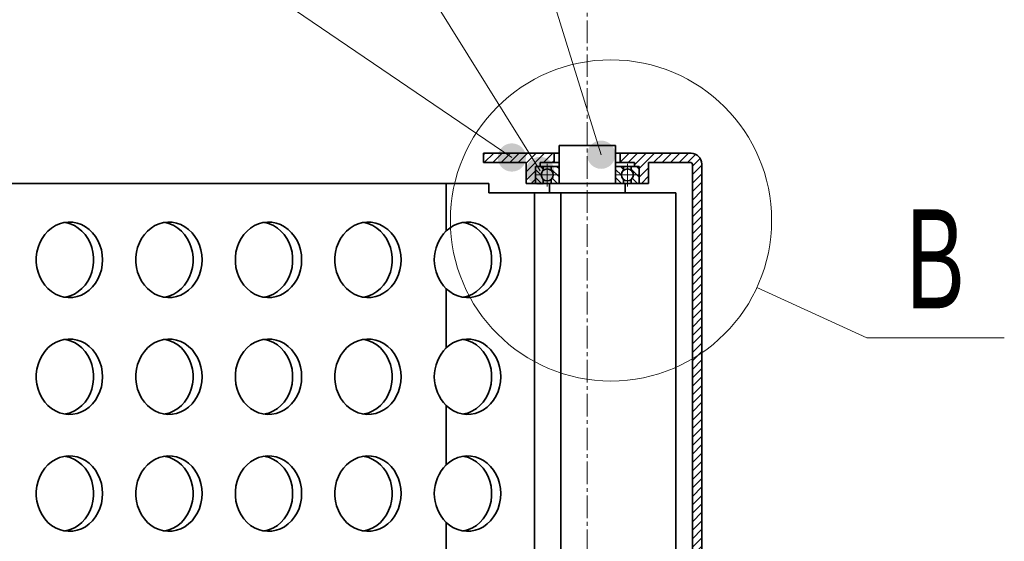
# Model space of a CAD drawing. Header units: millimetres. Extents: x -3920 to 13915, y -406 to 12209.
# Tile 85 of 88: x 9639 to 10162, y 10394 to 10671. Entities that reach past the tile are written whole.
import ezdxf
from ezdxf.enums import TextEntityAlignment as Align

# ---------------------------------------------------------------- set-up
doc = ezdxf.new("R2010")
doc.units = ezdxf.units.MM
doc.linetypes.add('点画线', pattern=[18, 12, -2, 2, -2])
for name, color, linetype, lineweight in [('中心线层', 1, '点画线', 18), ('几何体', 7, 'Continuous', 35), ('剖面线', 4, 'Continuous', 18), ('剖面线层', 4, 'Continuous', 18), ('尺寸线层', 3, 'Continuous', 18), ('粗实线层', 7, 'Continuous', 35), ('细实线层', 7, 'Continuous', 18)]:
    doc.layers.add(name, color=color, linetype=linetype, lineweight=lineweight)
doc.styles.add('标准', font='txt', dxfattribs={"width": 0.667})
pattern_1 = [(45, (0, 0), (-2.245064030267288, 2.245064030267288), [])]
pattern_2 = [(135, (0, 0), (-2.121320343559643, -2.121320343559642), [])]

# ---------------------------------------------------------------- blocks, each defined once
blk = doc.blocks.new('*X34')
at = {"layer": '细实线层', "lineweight": 18}
h = blk.add_hatch(color=0, dxfattribs=at)
edge = h.paths.add_edge_path(flags=0)
edge.add_arc((0, 0), 7.5, 0, 360)
at = {"layer": '细实线层', "color": 0}
blk.add_line((0, 0), (-1287.313233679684, 877.3538694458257), dxfattribs=at)
blk = doc.blocks.new('*X35')
at = {"layer": '细实线层', "lineweight": 18}
h = blk.add_hatch(color=0, dxfattribs=at)
edge = h.paths.add_edge_path(flags=0)
edge.add_arc((0, 0), 7.5, 0, 360)
at = {"layer": '细实线层', "color": 0}
blk.add_line((0, 0), (-550.68426822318, 884.5149869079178), dxfattribs=at)
blk = doc.blocks.new('*X36')
at = {"layer": '细实线层', "lineweight": 18}
h = blk.add_hatch(color=0, dxfattribs=at)
edge = h.paths.add_edge_path(flags=0)
edge.add_arc((0, -3.637978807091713e-12), 7.500000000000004, 0, 360)
at = {"layer": '细实线层', "color": 0}
blk.add_line((0, -3.637978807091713e-12), (-271.6503624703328, 875.8884371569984), dxfattribs=at)
blk = doc.blocks.new('*X71')
at = {"layer": '细实线层', "color": 0, "linetype": 'ByBlock', "lineweight": -2}
for p, q in [((5.159337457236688, -2.371210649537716), (9.04193058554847, -4.155634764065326)), ((9.04193058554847, -4.155634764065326), (13.9047738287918, -4.155634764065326))]:
    blk.add_line(p, q, dxfattribs=at)
blk.add_circle((0, 0), 5.6781513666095, dxfattribs=at)
at = {"layer": '尺寸线层', "color": 0, "linetype": 'ByBlock', "lineweight": -2, "style": '标准', "width": 0.667}
blk.add_text('B', height=3.5, dxfattribs=at).set_placement((11.47335220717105, 0.3943652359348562), align=Align.TOP_CENTER)

msp = doc.modelspace()

# ---------------------------------------------------------------- hatches: boundary and pattern name
at = {"layer": '剖面线'}
h = msp.add_hatch(dxfattribs=at)
h.set_pattern_fill('ANSI31', color=256, style=0, pattern_type=0)
h.set_pattern_definition(pattern_1)
h.paths.add_polyline_path([(9885.479149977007, 10600.28417199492), (9885.479149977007, 10595.28417199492), (9907.978140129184, 10595.28417199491), (9907.978140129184, 10584.28417199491), (9912.978140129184, 10584.28417199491), (9912.978140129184, 10593.28417199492), (9915.478140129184, 10593.28417199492), (9915.478140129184, 10595.28417199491), (9922.978140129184, 10595.28417199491), (9922.978140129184, 10600.28417199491)], flags=0)
h = msp.add_hatch(dxfattribs=at)
h.set_pattern_fill('ANSI31', color=256, style=0, pattern_type=0)
h.set_pattern_definition(pattern_1)
edge = h.paths.add_edge_path(flags=0)
edge.add_line((9967.978140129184, 9809.89501138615), (9967.978140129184, 9800.895011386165))
edge.add_line((9967.978140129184, 9800.895011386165), (9965.478140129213, 9800.895011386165))
edge.add_line((9965.478140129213, 9800.895011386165), (9965.478140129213, 9798.89501138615))
edge.add_line((9965.478140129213, 9798.89501138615), (9957.978140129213, 9798.895011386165))
edge.add_line((9957.978140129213, 9798.895011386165), (9957.978140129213, 9793.89501138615))
edge.add_line((9957.978140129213, 9793.89501138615), (9995.47713028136, 9793.895011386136))
edge.add_arc((9995.477130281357, 9799.63161138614), 5.736600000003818, 270.0000000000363, 359.9999999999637)
edge.add_line((10001.21373028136, 9799.631611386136), (10001.21373028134, 10594.5475719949))
edge.add_arc((9995.477130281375, 10594.54757199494), 5.736599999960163, 359.9999999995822, 450.0000000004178)
edge.add_line((9995.477130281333, 10600.2841719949), (9957.978140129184, 10600.28417199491))
edge.add_line((9957.978140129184, 10600.28417199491), (9957.978140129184, 10595.28417199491))
edge.add_line((9957.978140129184, 10595.28417199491), (9965.478140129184, 10595.28417199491))
edge.add_line((9965.478140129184, 10595.28417199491), (9965.478140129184, 10593.28417199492))
edge.add_line((9965.478140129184, 10593.28417199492), (9967.978140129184, 10593.28417199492))
edge.add_line((9967.978140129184, 10593.28417199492), (9967.978140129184, 10584.28417199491))
edge.add_line((9967.978140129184, 10584.28417199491), (9972.978140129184, 10584.28417199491))
edge.add_line((9972.978140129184, 10584.28417199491), (9972.978140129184, 10595.28417199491))
edge.add_line((9972.978140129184, 10595.28417199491), (9995.47713028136, 10595.28417199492))
edge.add_arc((9995.47713028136, 10594.5475719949), 0.7366000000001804, 359.9999999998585, 450)
edge.add_line((9996.213730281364, 10594.5475719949), (9996.213730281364, 9799.63161138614))
edge.add_arc((9995.477130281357, 9799.63161138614), 0.7366000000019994, 270, 359.9999999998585)
edge.add_line((9995.47713028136, 9798.89501138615), (9972.978140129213, 9798.895011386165))
edge.add_line((9972.978140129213, 9798.895011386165), (9972.978140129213, 9809.89501138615))
edge.add_line((9972.978140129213, 9809.89501138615), (9967.978140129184, 9809.89501138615))
at = {"layer": '剖面线层'}
h = msp.add_hatch(dxfattribs=at)
h.set_pattern_fill('无图案', color=256, style=0, pattern_type=0)
h.set_pattern_definition(pattern_2)
edge = h.paths.add_edge_path(flags=0)
edge.add_line((9925.477511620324, 10584.5861555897), (9925.477511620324, 10592.98614877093))
edge.add_arc((9925.177665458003, 10592.98634326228), 0.2998462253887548, -0.037164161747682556, 83.34974727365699, ccw=False)
edge.add_line((9925.212390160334, 10593.2841719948), (9921.310908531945, 10593.2841719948))
edge.add_line((9921.310908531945, 10593.2841719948), (9921.310908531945, 10591.1935176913))
edge.add_arc((9919.228204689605, 10588.78615217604), 3.183247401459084, 359.9999999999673, 409.1356658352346)
edge.add_arc((9919.228204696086, 10588.78615218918), 3.183247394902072, 310.864334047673, 360.0000000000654)
edge.add_line((9921.310908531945, 10586.37878666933), (9921.310908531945, 10584.28616541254))
edge.add_line((9921.310908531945, 10584.28616541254), (9925.178057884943, 10584.28616541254))
edge.add_line((9925.178057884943, 10584.28616541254), (9925.477511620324, 10584.28616541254))
edge.add_line((9925.477511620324, 10584.28616541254), (9925.477511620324, 10584.5861555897))
edge.add_arc((9925.177751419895, 10584.58592554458), 0.2997602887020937, 270.0585773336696, 360.0439705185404)
edge.add_line((9925.178057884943, 10584.28616541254), (9925.477511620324, 10584.28616541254))
edge.add_line((9925.477511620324, 10584.28616541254), (9925.477511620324, 10584.5861555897))
edge = h.paths.add_edge_path(flags=0)
edge.add_arc((9919.228204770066, 10588.78615214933), 3.183247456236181, 130.8927925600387, 179.999999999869)
edge.add_line((9917.144305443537, 10591.19248295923), (9917.144305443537, 10593.2861687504))
edge.add_line((9917.144305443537, 10593.2861687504), (9913.278109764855, 10593.2861687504))
edge.add_line((9913.278109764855, 10593.2861687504), (9912.977702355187, 10593.2861687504))
edge.add_line((9912.977702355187, 10593.2861687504), (9912.977702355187, 10592.98614877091))
edge.add_arc((9913.277514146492, 10592.98635747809), 0.2998118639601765, 89.88617381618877, 180.0398851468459)
edge.add_line((9913.278109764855, 10593.2861687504), (9912.977702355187, 10593.2861687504))
edge.add_line((9912.977702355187, 10593.2861687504), (9912.977702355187, 10592.98614877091))
edge.add_line((9912.977702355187, 10592.98614877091), (9912.977702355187, 10584.58615558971))
edge.add_arc((9913.277463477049, 10584.5859259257), 0.2997612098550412, 179.9561024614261, 270.1235302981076, ccw=False)
edge.add_line((9913.278109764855, 10584.28616541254), (9915.477282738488, 10584.28616541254))
edge.add_line((9915.477282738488, 10584.28616541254), (9917.144305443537, 10584.28616541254))
edge.add_line((9917.144305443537, 10584.28616541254), (9917.144305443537, 10586.3798214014))
edge.add_arc((9919.228204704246, 10588.78615218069), 3.183247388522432, 180.0000000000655, 229.107208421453)
h = msp.add_hatch(dxfattribs=at)
h.set_pattern_fill('无图案', color=256, style=0, pattern_type=0)
h.set_pattern_definition(pattern_2)
edge = h.paths.add_edge_path(flags=0)
edge.add_line((9955.478198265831, 10584.5861555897), (9955.478198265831, 10592.98614877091))
edge.add_arc((9955.778044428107, 10592.9863432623), 0.2998462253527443, 96.6502527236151, 180.0371641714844, ccw=False)
edge.add_line((9955.743319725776, 10593.28417199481), (9959.644801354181, 10593.2841719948))
edge.add_line((9959.644801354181, 10593.2841719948), (9959.644801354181, 10591.1935176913))
edge.add_arc((9961.727505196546, 10588.78615217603), 3.18324740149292, 130.8643340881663, 179.9999999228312)
edge.add_arc((9961.72750519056, 10588.78615218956), 3.183247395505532, 180.0000001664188, 229.1356657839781)
edge.add_line((9959.64480134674, 10586.37878668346), (9959.644801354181, 10584.28616541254))
edge.add_line((9959.644801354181, 10584.28616541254), (9955.777652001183, 10584.28616541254))
edge.add_line((9955.777652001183, 10584.28616541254), (9955.478198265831, 10584.28616541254))
edge.add_line((9955.478198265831, 10584.28616541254), (9955.478198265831, 10584.5861555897))
edge.add_arc((9955.777958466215, 10584.58592554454), 0.2997602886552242, 179.9560294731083, 269.9414226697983)
edge.add_line((9955.777652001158, 10584.28616541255), (9955.478198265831, 10584.28616541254))
edge.add_line((9955.478198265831, 10584.28616541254), (9955.478198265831, 10584.5861555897))
edge = h.paths.add_edge_path(flags=0)
edge.add_arc((9961.727505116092, 10588.78615214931), 3.183247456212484, 3.274028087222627e-11, 49.10720744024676)
edge.add_line((9963.811404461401, 10591.19248294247), (9963.81140444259, 10593.2861687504))
edge.add_line((9963.81140444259, 10593.2861687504), (9967.6776001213, 10593.2861687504))
edge.add_line((9967.6776001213, 10593.2861687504), (9967.978007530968, 10593.2861687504))
edge.add_line((9967.978007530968, 10593.2861687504), (9967.978007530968, 10592.98614877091))
edge.add_arc((9967.678195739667, 10592.9863574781), 0.2998118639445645, 359.960114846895, 450.1138261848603)
edge.add_line((9967.677600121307, 10593.28616875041), (9967.978007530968, 10593.2861687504))
edge.add_line((9967.978007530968, 10593.2861687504), (9967.978007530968, 10592.98614877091))
edge.add_line((9967.978007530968, 10592.98614877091), (9967.978007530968, 10584.5861555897))
edge.add_arc((9967.67824640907, 10584.58592592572), 0.2997612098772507, -90.12353029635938, 0.04389753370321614, ccw=False)
edge.add_line((9967.677600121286, 10584.28616541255), (9965.478427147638, 10584.28616541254))
edge.add_line((9965.478427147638, 10584.28616541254), (9963.81140444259, 10584.28616541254))
edge.add_line((9963.81140444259, 10584.28616541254), (9963.81140444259, 10586.3798214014))
edge.add_arc((9961.72750517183, 10588.78615218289), 3.18324739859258, 310.8927916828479, 359.9999999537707)

# ---------------------------------------------------------------- linework, layer by layer
at = {"layer": '中心线层'}
for p, q in [((9940.478140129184, 10706.70646586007), (9940.478140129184, 9725.357077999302)), ((9919.228204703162, 10582.67157274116), (9919.228204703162, 10594.90073161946)), ((9961.727505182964, 10582.67157274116), (9961.727505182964, 10594.90073161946)), ((9925.342784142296, 10588.78615218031), (9913.113625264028, 10588.78615218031)), ((9955.6129257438, 10588.78615218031), (9967.842084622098, 10588.78615218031))]:
    msp.add_line(p, q, dxfattribs=at)
at = {"layer": '几何体'}
for p, q in [((9885.479149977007, 10600.28417199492), (9885.479149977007, 10595.28417199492)), ((9885.479149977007, 10600.28417199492), (9922.978140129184, 10600.28417199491)), ((9922.978140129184, 10600.28417199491), (9922.978140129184, 10595.28417199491)), ((9922.978140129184, 10600.28417199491), (9925.478140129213, 10600.28417199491)), ((9925.478140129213, 10604.29301116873), (9925.478140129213, 10584.29301116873)), ((9925.478140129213, 10604.29301116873), (9955.478140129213, 10604.29301116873)), ((9955.478140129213, 10584.29301116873), (9955.478140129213, 10604.29301116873)), ((9955.478140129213, 10600.28417199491), (9957.978140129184, 10600.28417199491)), ((9957.978140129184, 10595.28417199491), (9957.978140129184, 10600.28417199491)), ((9957.978140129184, 10600.28417199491), (9995.47713028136, 10600.28417199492)), ((9885.479149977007, 10595.28417199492), (9907.978140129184, 10595.28417199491)), ((9907.978140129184, 10584.28417199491), (9907.978140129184, 10595.28417199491)), ((9915.478140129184, 10593.28417199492), (9915.478140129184, 10595.28417199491)), ((9915.478140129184, 10595.28417199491), (9922.978140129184, 10595.28417199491)), ((9922.978140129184, 10595.28417199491), (9925.478140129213, 10595.28417199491)), ((9955.478140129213, 10595.28417199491), (9957.978140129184, 10595.28417199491)), ((9957.978140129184, 10595.28417199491), (9965.478140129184, 10595.28417199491)), ((9965.478140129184, 10595.28417199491), (9965.478140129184, 10593.28417199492)), ((9972.978140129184, 10595.28417199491), (9972.978140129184, 10584.28417199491)), ((9972.978140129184, 10595.28417199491), (9995.47713028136, 10595.28417199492)), ((9996.213730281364, 10594.5475719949), (9996.213730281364, 9799.63161138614)), ((10001.21373028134, 10594.5475719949), (10001.21373028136, 9799.63161138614)), ((9912.978140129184, 10584.28417199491), (9912.978140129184, 10593.28417199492)), ((9912.978140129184, 10593.28417199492), (9915.478140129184, 10593.28417199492)), ((9912.978140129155, 10584.58417199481), (9912.978140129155, 10592.9841719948)), ((9913.278140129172, 10593.2841719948), (9917.14480679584, 10593.2841719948)), ((9917.144305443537, 10591.19248295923), (9917.144305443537, 10593.2861687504)), ((9921.311473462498, 10593.2841719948), (9917.14480679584, 10593.2841719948)), ((9921.310908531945, 10593.2841719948), (9921.310908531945, 10591.1935176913)), ((9921.311473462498, 10593.2841719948), (9925.178140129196, 10593.2841719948)), ((9925.178140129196, 10593.2841719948), (9925.478140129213, 10593.2841719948)), ((9925.478140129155, 10592.9841719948), (9925.478140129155, 10584.58417199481)), ((9955.478140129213, 10593.2841719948), (9955.778140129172, 10593.2841719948)), ((9955.478140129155, 10584.58417199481), (9955.478140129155, 10592.9841719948)), ((9955.778140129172, 10593.2841719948), (9959.644806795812, 10593.2841719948)), ((9959.644801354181, 10593.2841719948), (9959.644801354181, 10591.1935176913)), ((9963.811473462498, 10593.2841719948), (9959.644806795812, 10593.2841719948)), ((9963.81140444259, 10591.19248295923), (9963.81140444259, 10593.2861687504)), ((9963.811473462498, 10593.2841719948), (9967.678140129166, 10593.2841719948)), ((9965.478140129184, 10593.28417199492), (9967.978140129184, 10593.28417199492)), ((9967.978140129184, 10593.28417199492), (9967.978140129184, 10584.28417199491)), ((9967.978140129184, 10592.9841719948), (9967.978140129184, 10584.58417199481)), ((9865.675579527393, 10584.29301116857), (7273.440745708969, 10584.29301116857)), ((9865.675579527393, 10584.29301116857), (9865.675579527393, 10559.07626208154)), ((9888.33102951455, 10584.29301116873), (9865.675579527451, 10584.29301116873)), ((9888.33102951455, 10584.29301116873), (9888.33102951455, 10579.29301116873)), ((9907.978140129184, 10584.28417199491), (9912.978140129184, 10584.28417199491)), ((9912.978140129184, 10584.28417199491), (9913.278140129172, 10584.28417199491)), ((9917.14480679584, 10584.28417199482), (9913.278140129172, 10584.2841719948)), ((9917.144305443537, 10584.28616541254), (9917.144305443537, 10586.3798214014)), ((9920.478140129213, 10584.28417199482), (9917.14480679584, 10584.28417199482)), ((9920.478140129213, 10584.29301116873), (9920.478140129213, 10579.29301116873)), ((9920.478140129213, 10584.29301116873), (9960.478140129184, 10584.29301116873)), ((9921.310908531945, 10586.37878666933), (9921.310908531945, 10584.28616541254)), ((9959.644801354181, 10586.37878666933), (9959.644801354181, 10584.28616541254)), ((9960.478140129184, 10579.29301116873), (9960.478140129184, 10584.29301116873)), ((9963.811473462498, 10584.28417199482), (9960.478140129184, 10584.28417199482)), ((9963.81140444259, 10584.28616541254), (9963.81140444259, 10586.3798214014)), ((9967.678140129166, 10584.28417199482), (9963.811473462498, 10584.28417199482)), ((9967.678140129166, 10584.28417199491), (9967.978140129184, 10584.28417199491)), ((9967.978140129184, 10584.28417199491), (9972.978140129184, 10584.28417199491)), ((9912.396160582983, 10579.29301116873), (9888.33102951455, 10579.29301116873)), ((9912.396160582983, 10579.29301116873), (9912.396160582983, 9814.893011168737)), ((9926.487500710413, 10579.29301116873), (9912.396160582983, 10579.29301116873)), ((9926.487500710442, 9814.893011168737), (9926.487500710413, 10579.29301116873)), ((9987.407642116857, 10579.29301116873), (9926.487500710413, 10579.29301116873)), ((9987.407642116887, 9814.893011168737), (9987.407642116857, 10579.29301116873)), ((9865.675579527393, 10528.40060676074), (9865.675579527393, 10497.07626208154)), ((9865.675579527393, 10466.40060676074), (9865.675579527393, 10435.07626208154)), ((9865.675579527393, 10404.40060676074), (9865.675579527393, 10373.07626208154))]:
    msp.add_line(p, q, dxfattribs=at)
for points in [[(9683.44298684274, 10543.73843442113), (9683.286012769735, 10546.40417352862), (9682.81789175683, 10549.02234245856), (9682.04697743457, 10551.54621992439), (9680.987026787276, 10553.93076727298), (9679.656954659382, 10556.13343220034), (9678.08049621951, 10558.11490809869), (9676.285783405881, 10559.8398354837), (9674.304842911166, 10561.27743298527), (9672.173024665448, 10562.40204664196), (9669.928371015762, 10563.19360769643), (9667.610937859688, 10563.63799072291), (9665.262079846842, 10563.72726569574), (9662.923712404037, 10563.45983950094), (9660.637563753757, 10562.84048436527), (9658.444430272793, 10561.88025269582), (9656.383448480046, 10560.59627984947), (9654.491396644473, 10559.01147835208), (9652.8020384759, 10557.15412902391), (9651.345520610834, 10555.05737630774), (9650.147834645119, 10552.75863680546), (9649.230353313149, 10550.29893157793), (9648.609449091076, 10547.72215412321), (9648.296202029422, 10545.07428709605), (9648.296202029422, 10542.40258174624), (9648.609449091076, 10539.75471471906), (9649.230353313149, 10537.17793726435), (9650.147834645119, 10534.71823203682), (9651.345520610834, 10532.41949253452), (9652.8020384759, 10530.32273981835), (9654.491396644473, 10528.46539049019), (9656.383448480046, 10526.8805889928), (9658.444430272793, 10525.59661614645), (9660.637563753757, 10524.63638447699), (9662.923712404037, 10524.01702934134), (9665.262079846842, 10523.74960314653), (9667.610937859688, 10523.83887811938), (9669.928371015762, 10524.28326114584), (9672.173024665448, 10525.0748222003), (9674.304842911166, 10526.19943585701), (9676.285783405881, 10527.63703335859), (9678.08049621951, 10529.36196074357), (9679.656954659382, 10531.34343664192), (9680.987026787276, 10533.5461015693), (9682.04697743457, 10535.93064891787), (9682.81789175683, 10538.45452638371), (9683.286012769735, 10541.07269531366), (9683.44298684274, 10543.73843442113)], [(9663.47185958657, 10563.55487657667), (9664.020006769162, 10563.45983950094), (9666.306155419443, 10562.84048436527), (9668.499288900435, 10561.88025269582), (9670.560270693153, 10560.59627984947), (9672.452322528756, 10559.01147835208), (9674.141680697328, 10557.15412902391), (9675.598198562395, 10555.05737630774), (9676.79588452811, 10552.75863680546), (9677.71336586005, 10550.29893157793), (9678.334270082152, 10547.72215412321), (9678.647517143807, 10545.07428709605), (9678.647517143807, 10542.40258174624), (9678.334270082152, 10539.75471471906), (9677.71336586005, 10537.17793726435), (9676.79588452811, 10534.71823203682), (9675.598198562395, 10532.41949253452), (9674.141680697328, 10530.32273981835), (9672.452322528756, 10528.46539049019), (9670.560270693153, 10526.8805889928), (9668.499288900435, 10525.59661614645), (9666.306155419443, 10524.63638447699), (9664.020006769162, 10524.01702934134), (9663.47185958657, 10523.92199226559)], [(9736.222095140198, 10543.73843442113), (9736.065121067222, 10546.40417352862), (9735.597000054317, 10549.02234245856), (9734.826085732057, 10551.54621992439), (9733.766135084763, 10553.93076727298), (9732.43606295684, 10556.13343220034), (9730.859604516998, 10558.11490809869), (9729.064891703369, 10559.8398354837), (9727.083951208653, 10561.27743298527), (9724.952132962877, 10562.40204664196), (9722.70747931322, 10563.19360769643), (9720.390046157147, 10563.63799072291), (9718.0411881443, 10563.72726569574), (9715.702820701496, 10563.45983950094), (9713.416672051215, 10562.84048436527), (9711.22353857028, 10561.88025269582), (9709.162556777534, 10560.59627984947), (9707.27050494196, 10559.01147835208), (9705.581146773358, 10557.15412902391), (9704.124628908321, 10555.05737630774), (9702.926942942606, 10552.75863680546), (9702.009461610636, 10550.29893157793), (9701.388557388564, 10547.72215412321), (9701.07531032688, 10545.07428709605), (9701.07531032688, 10542.40258174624), (9701.388557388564, 10539.75471471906), (9702.009461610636, 10537.17793726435), (9702.926942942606, 10534.71823203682), (9704.124628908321, 10532.41949253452), (9705.581146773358, 10530.32273981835), (9707.27050494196, 10528.46539049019), (9709.162556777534, 10526.8805889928), (9711.22353857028, 10525.59661614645), (9713.416672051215, 10524.63638447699), (9715.702820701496, 10524.01702934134), (9718.0411881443, 10523.74960314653), (9720.390046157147, 10523.83887811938), (9722.70747931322, 10524.28326114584), (9724.952132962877, 10525.0748222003), (9727.083951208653, 10526.19943585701), (9729.064891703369, 10527.63703335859), (9730.859604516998, 10529.36196074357), (9732.43606295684, 10531.34343664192), (9733.766135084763, 10533.5461015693), (9734.826085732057, 10535.93064891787), (9735.597000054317, 10538.45452638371), (9736.065121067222, 10541.07269531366), (9736.222095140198, 10543.73843442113)], [(9716.250967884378, 10563.55487657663), (9716.79911506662, 10563.45983950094), (9719.085263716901, 10562.84048436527), (9721.278397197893, 10561.88025269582), (9723.339378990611, 10560.59627984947), (9725.231430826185, 10559.01147835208), (9726.920788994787, 10557.15412902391), (9728.377306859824, 10555.05737630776), (9729.574992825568, 10552.75863680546), (9730.492474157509, 10550.29893157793), (9731.113378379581, 10547.72215412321), (9731.426625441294, 10545.07428709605), (9731.426625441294, 10542.40258174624), (9731.113378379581, 10539.75471471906), (9730.492474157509, 10537.17793726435), (9729.574992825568, 10534.71823203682), (9728.377306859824, 10532.41949253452), (9726.920788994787, 10530.32273981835), (9725.231430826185, 10528.46539049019), (9723.339378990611, 10526.8805889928), (9721.278397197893, 10525.59661614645), (9719.085263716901, 10524.63638447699), (9716.79911506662, 10524.01702934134), (9716.250967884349, 10523.92199226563)], [(9789.001203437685, 10543.73843442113), (9788.84422936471, 10546.40417352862), (9788.376108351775, 10549.02234245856), (9787.605194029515, 10551.54621992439), (9786.545243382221, 10553.93076727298), (9785.215171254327, 10556.13343220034), (9783.638712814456, 10558.11490809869), (9781.844000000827, 10559.8398354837), (9779.863059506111, 10561.27743298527), (9777.731241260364, 10562.40204664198), (9775.486587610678, 10563.19360769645), (9773.169154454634, 10563.63799072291), (9770.820296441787, 10563.72726569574), (9768.481928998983, 10563.45983950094), (9766.195780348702, 10562.84048436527), (9764.002646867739, 10561.88025269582), (9761.941665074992, 10560.59627984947), (9760.049613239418, 10559.01147835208), (9758.360255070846, 10557.15412902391), (9756.90373720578, 10555.05737630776), (9755.706051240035, 10552.75863680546), (9754.788569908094, 10550.29893157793), (9754.167665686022, 10547.72215412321), (9753.854418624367, 10545.07428709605), (9753.854418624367, 10542.40258174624), (9754.167665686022, 10539.75471471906), (9754.788569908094, 10537.17793726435), (9755.706051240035, 10534.71823203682), (9756.90373720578, 10532.41949253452), (9758.360255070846, 10530.32273981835), (9760.049613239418, 10528.46539049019), (9761.941665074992, 10526.8805889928), (9764.002646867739, 10525.59661614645), (9766.195780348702, 10524.63638447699), (9768.481928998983, 10524.01702934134), (9770.820296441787, 10523.74960314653), (9773.169154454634, 10523.83887811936), (9775.486587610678, 10524.28326114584), (9777.731241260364, 10525.0748222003), (9779.863059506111, 10526.19943585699), (9781.844000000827, 10527.63703335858), (9783.638712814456, 10529.36196074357), (9785.215171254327, 10531.34343664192), (9786.545243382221, 10533.5461015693), (9787.605194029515, 10535.93064891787), (9788.376108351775, 10538.45452638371), (9788.84422936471, 10541.07269531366), (9789.001203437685, 10543.73843442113)], [(9769.030076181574, 10563.55487657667), (9769.578223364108, 10563.45983950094), (9771.864372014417, 10562.84048436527), (9774.05750549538, 10561.88025269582), (9776.118487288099, 10560.59627984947), (9778.010539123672, 10559.01147835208), (9779.699897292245, 10557.15412902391), (9781.156415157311, 10555.05737630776), (9782.354101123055, 10552.75863680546), (9783.271582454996, 10550.29893157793), (9783.892486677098, 10547.72215412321), (9784.205733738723, 10545.07428709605), (9784.205733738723, 10542.40258174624), (9783.892486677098, 10539.75471471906), (9783.271582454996, 10537.17793726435), (9782.354101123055, 10534.71823203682), (9781.156415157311, 10532.41949253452), (9779.699897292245, 10530.32273981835), (9778.010539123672, 10528.46539049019), (9776.118487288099, 10526.8805889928), (9774.05750549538, 10525.59661614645), (9771.864372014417, 10524.63638447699), (9769.578223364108, 10524.01702934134), (9769.030076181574, 10523.92199226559)], [(9841.780311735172, 10543.73843442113), (9841.623337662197, 10546.40417352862), (9841.155216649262, 10549.02234245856), (9840.384302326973, 10551.54621992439), (9839.324351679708, 10553.93076727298), (9837.994279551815, 10556.13343220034), (9836.417821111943, 10558.11490809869), (9834.623108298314, 10559.8398354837), (9832.642167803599, 10561.27743298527), (9830.510349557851, 10562.40204664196), (9828.265695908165, 10563.19360769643), (9825.948262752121, 10563.63799072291), (9823.599404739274, 10563.72726569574), (9821.26103729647, 10563.45983950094), (9818.97488864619, 10562.84048436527), (9816.781755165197, 10561.88025269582), (9814.720773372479, 10560.59627984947), (9812.828721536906, 10559.01147835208), (9811.139363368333, 10557.15412902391), (9809.682845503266, 10555.05737630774), (9808.485159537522, 10552.75863680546), (9807.567678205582, 10550.29893157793), (9806.946773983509, 10547.72215412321), (9806.633526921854, 10545.07428709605), (9806.633526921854, 10542.40258174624), (9806.946773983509, 10539.75471471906), (9807.567678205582, 10537.17793726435), (9808.485159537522, 10534.71823203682), (9809.682845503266, 10532.41949253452), (9811.139363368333, 10530.32273981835), (9812.828721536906, 10528.46539049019), (9814.720773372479, 10526.8805889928), (9816.781755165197, 10525.59661614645), (9818.97488864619, 10524.63638447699), (9821.26103729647, 10524.01702934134), (9823.599404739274, 10523.74960314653), (9825.948262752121, 10523.83887811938), (9828.265695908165, 10524.28326114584), (9830.510349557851, 10525.0748222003), (9832.642167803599, 10526.19943585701), (9834.623108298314, 10527.63703335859), (9836.417821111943, 10529.36196074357), (9837.994279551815, 10531.34343664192), (9839.324351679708, 10533.5461015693), (9840.384302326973, 10535.93064891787), (9841.155216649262, 10538.45452638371), (9841.623337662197, 10541.07269531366), (9841.780311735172, 10543.73843442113)], [(9821.809184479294, 10563.55487657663), (9822.357331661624, 10563.45983950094), (9824.643480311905, 10562.84048436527), (9826.836613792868, 10561.88025269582), (9828.897595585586, 10560.59627984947), (9830.78964742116, 10559.01147835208), (9832.479005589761, 10557.15412902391), (9833.935523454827, 10555.05737630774), (9835.133209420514, 10552.75863680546), (9836.050690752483, 10550.29893157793), (9836.671594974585, 10547.72215412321), (9836.98484203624, 10545.07428709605), (9836.98484203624, 10542.40258174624), (9836.671594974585, 10539.75471471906), (9836.050690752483, 10537.17793726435), (9835.133209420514, 10534.71823203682), (9833.935523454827, 10532.41949253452), (9832.479005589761, 10530.32273981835), (9830.78964742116, 10528.46539049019), (9828.897595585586, 10526.8805889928), (9826.836613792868, 10525.59661614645), (9824.643480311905, 10524.63638447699), (9822.357331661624, 10524.01702934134), (9821.809184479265, 10523.92199226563)], [(9894.55942003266, 10543.73843442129), (9894.402445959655, 10546.40417352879), (9893.93432494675, 10549.02234245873), (9893.16341062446, 10551.54621992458), (9892.103459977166, 10553.93076727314), (9890.773387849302, 10556.1334322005), (9889.19692940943, 10558.11490809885), (9887.402216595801, 10559.83983548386), (9885.421276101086, 10561.27743298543), (9883.289457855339, 10562.40204664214), (9881.044804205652, 10563.19360769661), (9878.727371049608, 10563.63799072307), (9876.378513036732, 10563.72726569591), (9874.040145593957, 10563.4598395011), (9871.753996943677, 10562.84048436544), (9869.560863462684, 10561.88025269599), (9867.499881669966, 10560.59627984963), (9865.675579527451, 10559.07626208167)], [(9874.588292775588, 10563.55487657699), (9875.136439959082, 10563.4598395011), (9877.422588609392, 10562.84048436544), (9879.615722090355, 10561.88025269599), (9881.676703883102, 10560.59627984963), (9883.568755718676, 10559.01147835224), (9885.258113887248, 10557.1541290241), (9886.714631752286, 10555.05737630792), (9887.912317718, 10552.75863680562), (9888.82979904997, 10550.2989315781), (9889.450703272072, 10547.72215412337), (9889.763950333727, 10545.07428709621), (9889.763950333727, 10542.4025817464), (9889.450703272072, 10539.75471471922), (9888.82979904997, 10537.17793726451), (9887.912317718, 10534.71823203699), (9886.714631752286, 10532.4194925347), (9885.258113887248, 10530.32273981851), (9883.568755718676, 10528.46539049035), (9881.676703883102, 10526.88058899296), (9879.615722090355, 10525.59661614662), (9877.422588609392, 10524.63638447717), (9875.136439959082, 10524.0170293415), (9874.588292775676, 10523.92199226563)], [(9865.675579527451, 10528.40060676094), (9867.499881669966, 10526.88058899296), (9869.560863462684, 10525.59661614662), (9871.753996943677, 10524.63638447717), (9874.040145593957, 10524.0170293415), (9876.378513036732, 10523.7496031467), (9878.727371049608, 10523.83887811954), (9881.044804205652, 10524.283261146), (9883.289457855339, 10525.07482220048), (9885.421276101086, 10526.19943585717), (9887.402216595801, 10527.63703335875), (9889.19692940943, 10529.36196074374), (9890.773387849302, 10531.3434366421), (9892.103459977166, 10533.54610156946), (9893.16341062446, 10535.93064891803), (9893.93432494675, 10538.45452638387), (9894.402445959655, 10541.07269531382), (9894.55942003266, 10543.73843442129)], [(9683.442986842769, 10481.73843442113), (9683.286012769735, 10484.40417352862), (9682.81789175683, 10487.02234245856), (9682.04697743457, 10489.54621992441), (9680.987026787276, 10491.93076727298), (9679.656954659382, 10494.13343220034), (9678.08049621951, 10496.11490809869), (9676.285783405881, 10497.83983548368), (9674.304842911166, 10499.27743298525), (9672.173024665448, 10500.40204664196), (9669.928371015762, 10501.19360769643), (9667.610937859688, 10501.6379907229), (9665.262079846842, 10501.72726569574), (9662.923712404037, 10501.45983950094), (9660.637563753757, 10500.84048436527), (9658.444430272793, 10499.88025269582), (9656.383448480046, 10498.59627984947), (9654.491396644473, 10497.01147835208), (9652.8020384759, 10495.15412902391), (9651.345520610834, 10493.05737630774), (9650.147834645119, 10490.75863680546), (9649.230353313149, 10488.29893157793), (9648.609449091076, 10485.72215412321), (9648.296202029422, 10483.07428709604), (9648.296202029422, 10480.40258174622), (9648.609449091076, 10477.75471471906), (9649.230353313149, 10475.17793726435), (9650.147834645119, 10472.71823203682), (9651.345520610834, 10470.41949253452), (9652.8020384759, 10468.32273981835), (9654.491396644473, 10466.46539049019), (9656.383448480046, 10464.8805889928), (9658.444430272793, 10463.59661614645), (9660.637563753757, 10462.63638447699), (9662.923712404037, 10462.01702934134), (9665.262079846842, 10461.74960314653), (9667.610937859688, 10461.83887811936), (9669.928371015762, 10462.28326114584), (9672.173024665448, 10463.07482220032), (9674.304842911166, 10464.19943585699), (9676.28578340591, 10465.63703335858), (9678.08049621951, 10467.36196074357), (9679.656954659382, 10469.34343664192), (9680.987026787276, 10471.5461015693), (9682.04697743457, 10473.93064891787), (9682.81789175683, 10476.45452638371), (9683.286012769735, 10479.07269531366), (9683.442986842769, 10481.73843442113)], [(9663.471859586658, 10501.55487657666), (9664.020006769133, 10501.45983950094), (9666.306155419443, 10500.84048436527), (9668.499288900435, 10499.88025269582), (9670.560270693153, 10498.59627984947), (9672.452322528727, 10497.01147835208), (9674.1416806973, 10495.15412902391), (9675.598198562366, 10493.05737630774), (9676.795884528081, 10490.75863680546), (9677.713365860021, 10488.29893157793), (9678.334270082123, 10485.72215412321), (9678.647517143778, 10483.07428709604), (9678.647517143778, 10480.40258174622), (9678.334270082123, 10477.75471471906), (9677.713365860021, 10475.17793726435), (9676.795884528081, 10472.71823203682), (9675.598198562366, 10470.41949253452), (9674.1416806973, 10468.32273981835), (9672.452322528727, 10466.46539049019), (9670.560270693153, 10464.8805889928), (9668.499288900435, 10463.59661614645), (9666.306155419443, 10462.63638447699), (9664.020006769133, 10462.01702934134), (9663.471859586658, 10461.9219922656)], [(9736.222095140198, 10481.73843442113), (9736.065121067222, 10484.40417352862), (9735.597000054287, 10487.02234245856), (9734.826085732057, 10489.54621992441), (9733.766135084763, 10491.93076727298), (9732.43606295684, 10494.13343220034), (9730.859604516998, 10496.11490809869), (9729.064891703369, 10497.8398354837), (9727.083951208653, 10499.27743298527), (9724.952132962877, 10500.40204664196), (9722.70747931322, 10501.19360769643), (9720.390046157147, 10501.63799072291), (9718.0411881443, 10501.72726569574), (9715.702820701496, 10501.45983950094), (9713.416672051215, 10500.84048436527), (9711.223538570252, 10499.88025269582), (9709.162556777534, 10498.59627984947), (9707.27050494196, 10497.01147835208), (9705.581146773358, 10495.15412902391), (9704.124628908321, 10493.05737630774), (9702.926942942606, 10490.75863680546), (9702.009461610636, 10488.29893157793), (9701.388557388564, 10485.72215412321), (9701.07531032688, 10483.07428709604), (9701.07531032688, 10480.40258174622), (9701.388557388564, 10477.75471471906), (9702.009461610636, 10475.17793726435), (9702.926942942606, 10472.71823203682), (9704.124628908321, 10470.41949253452), (9705.581146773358, 10468.32273981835), (9707.27050494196, 10466.46539049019), (9709.162556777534, 10464.8805889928), (9711.22353857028, 10463.59661614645), (9713.416672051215, 10462.63638447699), (9715.702820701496, 10462.01702934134), (9718.0411881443, 10461.74960314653), (9720.390046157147, 10461.83887811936), (9722.70747931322, 10462.28326114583), (9724.952132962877, 10463.0748222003), (9727.083951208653, 10464.19943585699), (9729.064891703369, 10465.63703335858), (9730.859604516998, 10467.36196074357), (9732.43606295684, 10469.34343664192), (9733.766135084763, 10471.5461015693), (9734.826085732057, 10473.93064891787), (9735.597000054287, 10476.45452638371), (9736.065121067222, 10479.07269531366), (9736.222095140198, 10481.73843442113)], [(9716.250967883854, 10501.5548765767), (9716.79911506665, 10501.45983950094), (9719.08526371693, 10500.84048436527), (9721.278397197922, 10499.88025269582), (9723.33937899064, 10498.59627984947), (9725.231430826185, 10497.01147835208), (9726.920788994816, 10495.15412902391), (9728.377306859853, 10493.05737630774), (9729.574992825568, 10490.75863680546), (9730.492474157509, 10488.29893157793), (9731.11337837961, 10485.72215412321), (9731.426625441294, 10483.07428709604), (9731.426625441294, 10480.40258174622), (9731.11337837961, 10477.75471471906), (9730.492474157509, 10475.17793726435), (9729.574992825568, 10472.71823203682), (9728.377306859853, 10470.41949253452), (9726.920788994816, 10468.32273981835), (9725.231430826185, 10466.46539049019), (9723.33937899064, 10464.8805889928), (9721.278397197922, 10463.59661614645), (9719.08526371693, 10462.63638447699), (9716.79911506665, 10462.01702934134), (9716.250967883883, 10461.92199226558)], [(9789.001203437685, 10481.73843442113), (9788.84422936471, 10484.40417352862), (9788.376108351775, 10487.02234245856), (9787.605194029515, 10489.54621992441), (9786.545243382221, 10491.93076727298), (9785.215171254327, 10494.13343220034), (9783.638712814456, 10496.11490809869), (9781.844000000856, 10497.83983548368), (9779.86305950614, 10499.27743298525), (9777.731241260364, 10500.40204664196), (9775.486587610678, 10501.19360769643), (9773.169154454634, 10501.6379907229), (9770.820296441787, 10501.72726569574), (9768.481928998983, 10501.45983950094), (9766.195780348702, 10500.84048436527), (9764.002646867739, 10499.88025269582), (9761.941665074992, 10498.59627984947), (9760.049613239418, 10497.01147835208), (9758.360255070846, 10495.15412902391), (9756.90373720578, 10493.05737630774), (9755.706051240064, 10490.75863680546), (9754.788569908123, 10488.29893157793), (9754.167665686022, 10485.72215412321), (9753.854418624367, 10483.07428709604), (9753.854418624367, 10480.40258174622), (9754.167665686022, 10477.75471471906), (9754.788569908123, 10475.17793726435), (9755.706051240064, 10472.71823203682), (9756.90373720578, 10470.41949253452), (9758.360255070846, 10468.32273981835), (9760.049613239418, 10466.46539049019), (9761.941665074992, 10464.8805889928), (9764.002646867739, 10463.59661614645), (9766.195780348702, 10462.63638447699), (9768.481928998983, 10462.01702934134), (9770.820296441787, 10461.74960314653), (9773.169154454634, 10461.83887811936), (9775.486587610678, 10462.28326114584), (9777.731241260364, 10463.07482220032), (9779.86305950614, 10464.19943585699), (9781.844000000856, 10465.63703335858), (9783.638712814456, 10467.36196074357), (9785.215171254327, 10469.34343664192), (9786.545243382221, 10471.5461015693), (9787.605194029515, 10473.93064891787), (9788.376108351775, 10476.45452638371), (9788.84422936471, 10479.07269531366), (9789.001203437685, 10481.73843442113)], [(9769.030076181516, 10501.55487657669), (9769.578223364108, 10501.45983950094), (9771.864372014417, 10500.84048436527), (9774.057505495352, 10499.88025269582), (9776.118487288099, 10498.59627984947), (9778.010539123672, 10497.01147835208), (9779.699897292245, 10495.15412902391), (9781.156415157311, 10493.05737630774), (9782.354101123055, 10490.75863680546), (9783.271582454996, 10488.29893157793), (9783.892486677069, 10485.72215412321), (9784.205733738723, 10483.07428709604), (9784.205733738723, 10480.40258174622), (9783.892486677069, 10477.75471471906), (9783.271582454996, 10475.17793726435), (9782.354101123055, 10472.71823203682), (9781.156415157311, 10470.41949253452), (9779.699897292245, 10468.32273981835), (9778.010539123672, 10466.46539049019), (9776.118487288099, 10464.8805889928), (9774.057505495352, 10463.59661614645), (9771.864372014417, 10462.63638447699), (9769.578223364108, 10462.01702934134), (9769.030076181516, 10461.92199226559)], [(9841.780311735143, 10481.73843442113), (9841.623337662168, 10484.40417352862), (9841.155216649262, 10487.02234245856), (9840.384302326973, 10489.54621992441), (9839.324351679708, 10491.93076727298), (9837.994279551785, 10494.13343220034), (9836.417821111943, 10496.11490809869), (9834.623108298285, 10497.83983548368), (9832.642167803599, 10499.27743298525), (9830.510349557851, 10500.40204664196), (9828.265695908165, 10501.19360769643), (9825.948262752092, 10501.6379907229), (9823.599404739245, 10501.72726569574), (9821.26103729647, 10501.45983950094), (9818.97488864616, 10500.84048436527), (9816.781755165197, 10499.88025269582), (9814.720773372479, 10498.59627984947), (9812.828721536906, 10497.01147835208), (9811.139363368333, 10495.15412902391), (9809.682845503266, 10493.05737630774), (9808.485159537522, 10490.75863680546), (9807.567678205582, 10488.29893157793), (9806.946773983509, 10485.72215412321), (9806.633526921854, 10483.07428709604), (9806.633526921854, 10480.40258174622), (9806.946773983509, 10477.75471471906), (9807.567678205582, 10475.17793726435), (9808.485159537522, 10472.71823203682), (9809.682845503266, 10470.41949253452), (9811.139363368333, 10468.32273981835), (9812.828721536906, 10466.46539049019), (9814.720773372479, 10464.8805889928), (9816.781755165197, 10463.59661614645), (9818.97488864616, 10462.63638447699), (9821.26103729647, 10462.01702934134), (9823.599404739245, 10461.74960314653), (9825.948262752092, 10461.83887811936), (9828.265695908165, 10462.28326114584), (9830.510349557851, 10463.07482220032), (9832.642167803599, 10464.19943585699), (9834.623108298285, 10465.63703335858), (9836.417821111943, 10467.36196074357), (9837.994279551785, 10469.34343664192), (9839.324351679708, 10471.5461015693), (9840.384302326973, 10473.93064891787), (9841.155216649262, 10476.45452638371), (9841.623337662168, 10479.07269531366), (9841.780311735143, 10481.73843442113)], [(9821.809184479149, 10501.55487657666), (9822.357331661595, 10501.45983950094), (9824.643480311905, 10500.84048436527), (9826.836613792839, 10499.88025269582), (9828.897595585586, 10498.59627984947), (9830.78964742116, 10497.01147835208), (9832.479005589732, 10495.15412902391), (9833.935523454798, 10493.05737630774), (9835.133209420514, 10490.75863680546), (9836.050690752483, 10488.29893157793), (9836.671594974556, 10485.72215412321), (9836.98484203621, 10483.07428709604), (9836.98484203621, 10480.40258174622), (9836.671594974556, 10477.75471471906), (9836.050690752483, 10475.17793726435), (9835.133209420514, 10472.71823203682), (9833.935523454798, 10470.41949253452), (9832.479005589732, 10468.32273981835), (9830.78964742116, 10466.46539049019), (9828.897595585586, 10464.8805889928), (9826.836613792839, 10463.59661614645), (9824.643480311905, 10462.63638447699), (9822.357331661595, 10462.01702934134), (9821.80918447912, 10461.9219922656)], [(9894.55942003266, 10481.73843442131), (9894.402445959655, 10484.40417352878), (9893.93432494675, 10487.02234245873), (9893.16341062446, 10489.54621992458), (9892.103459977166, 10491.93076727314), (9890.773387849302, 10494.13343220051), (9889.19692940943, 10496.11490809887), (9887.402216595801, 10497.83983548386), (9885.421276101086, 10499.27743298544), (9883.289457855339, 10500.40204664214), (9881.044804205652, 10501.19360769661), (9878.727371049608, 10501.63799072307), (9876.378513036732, 10501.72726569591), (9874.040145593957, 10501.4598395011), (9871.753996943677, 10500.84048436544), (9869.560863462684, 10499.88025269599), (9867.499881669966, 10498.59627984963), (9865.67557952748, 10497.07626208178)], [(9874.588292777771, 10501.55487657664), (9875.136439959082, 10501.4598395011), (9877.422588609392, 10500.84048436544), (9879.615722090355, 10499.88025269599), (9881.676703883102, 10498.59627984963), (9883.568755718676, 10497.01147835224), (9885.258113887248, 10495.15412902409), (9886.714631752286, 10493.05737630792), (9887.912317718, 10490.75863680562), (9888.82979904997, 10488.29893157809), (9889.450703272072, 10485.72215412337), (9889.763950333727, 10483.07428709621), (9889.763950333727, 10480.4025817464), (9889.450703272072, 10477.75471471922), (9888.82979904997, 10475.17793726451), (9887.912317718, 10472.71823203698), (9886.714631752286, 10470.4194925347), (9885.258113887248, 10468.32273981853), (9883.568755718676, 10466.46539049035), (9881.676703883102, 10464.88058899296), (9879.615722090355, 10463.59661614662), (9877.422588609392, 10462.63638447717), (9875.136439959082, 10462.0170293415), (9874.588292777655, 10461.92199226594)], [(9865.675579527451, 10466.40060676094), (9867.499881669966, 10464.88058899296), (9869.560863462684, 10463.59661614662), (9871.753996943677, 10462.63638447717), (9874.040145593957, 10462.0170293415), (9876.378513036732, 10461.7496031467), (9878.727371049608, 10461.83887811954), (9881.044804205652, 10462.283261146), (9883.289457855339, 10463.07482220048), (9885.421276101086, 10464.19943585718), (9887.402216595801, 10465.63703335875), (9889.19692940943, 10467.36196074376), (9890.773387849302, 10469.3434366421), (9892.103459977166, 10471.54610156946), (9893.16341062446, 10473.93064891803), (9893.93432494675, 10476.45452638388), (9894.402445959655, 10479.07269531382), (9894.55942003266, 10481.73843442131)], [(9683.442986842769, 10419.73843442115), (9683.286012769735, 10422.40417352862), (9682.81789175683, 10425.02234245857), (9682.04697743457, 10427.54621992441), (9680.987026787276, 10429.93076727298), (9679.656954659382, 10432.13343220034), (9678.08049621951, 10434.11490809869), (9676.285783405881, 10435.83983548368), (9674.304842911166, 10437.27743298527), (9672.173024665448, 10438.40204664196), (9669.928371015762, 10439.19360769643), (9667.610937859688, 10439.6379907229), (9665.262079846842, 10439.72726569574), (9662.923712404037, 10439.45983950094), (9660.637563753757, 10438.84048436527), (9658.444430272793, 10437.88025269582), (9656.383448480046, 10436.59627984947), (9654.491396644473, 10435.01147835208), (9652.8020384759, 10433.15412902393), (9651.345520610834, 10431.05737630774), (9650.147834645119, 10428.75863680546), (9649.230353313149, 10426.29893157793), (9648.609449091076, 10423.72215412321), (9648.296202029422, 10421.07428709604), (9648.296202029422, 10418.40258174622), (9648.609449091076, 10415.75471471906), (9649.230353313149, 10413.17793726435), (9650.147834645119, 10410.71823203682), (9651.345520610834, 10408.41949253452), (9652.8020384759, 10406.32273981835), (9654.491396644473, 10404.46539049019), (9656.383448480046, 10402.8805889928), (9658.444430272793, 10401.59661614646), (9660.637563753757, 10400.63638447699), (9662.923712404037, 10400.01702934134), (9665.262079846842, 10399.74960314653), (9667.610937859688, 10399.83887811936), (9669.928371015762, 10400.28326114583), (9672.173024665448, 10401.0748222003), (9674.304842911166, 10402.19943585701), (9676.285783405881, 10403.63703335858), (9678.08049621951, 10405.36196074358), (9679.656954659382, 10407.34343664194), (9680.987026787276, 10409.5461015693), (9682.04697743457, 10411.93064891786), (9682.81789175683, 10414.45452638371), (9683.286012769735, 10417.07269531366), (9683.442986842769, 10419.73843442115)], [(9663.47185958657, 10439.55487657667), (9664.020006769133, 10439.45983950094), (9666.306155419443, 10438.84048436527), (9668.499288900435, 10437.88025269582), (9670.560270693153, 10436.59627984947), (9672.452322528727, 10435.01147835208), (9674.1416806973, 10433.15412902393), (9675.598198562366, 10431.05737630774), (9676.795884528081, 10428.75863680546), (9677.713365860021, 10426.29893157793), (9678.334270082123, 10423.72215412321), (9678.647517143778, 10421.07428709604), (9678.647517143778, 10418.40258174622), (9678.334270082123, 10415.75471471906), (9677.713365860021, 10413.17793726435), (9676.795884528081, 10410.71823203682), (9675.598198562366, 10408.41949253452), (9674.1416806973, 10406.32273981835), (9672.452322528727, 10404.46539049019), (9670.560270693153, 10402.8805889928), (9668.499288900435, 10401.59661614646), (9666.306155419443, 10400.63638447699), (9664.020006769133, 10400.01702934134), (9663.47185958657, 10399.9219922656)], [(9736.222095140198, 10419.73843442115), (9736.065121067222, 10422.40417352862), (9735.597000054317, 10425.02234245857), (9734.826085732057, 10427.54621992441), (9733.766135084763, 10429.93076727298), (9732.43606295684, 10432.13343220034), (9730.859604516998, 10434.11490809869), (9729.064891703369, 10435.83983548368), (9727.083951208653, 10437.27743298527), (9724.952132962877, 10438.40204664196), (9722.70747931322, 10439.19360769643), (9720.390046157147, 10439.6379907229), (9718.0411881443, 10439.72726569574), (9715.702820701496, 10439.45983950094), (9713.416672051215, 10438.84048436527), (9711.22353857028, 10437.88025269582), (9709.162556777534, 10436.59627984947), (9707.27050494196, 10435.01147835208), (9705.581146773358, 10433.15412902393), (9704.124628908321, 10431.05737630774), (9702.926942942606, 10428.75863680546), (9702.009461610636, 10426.29893157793), (9701.388557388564, 10423.72215412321), (9701.07531032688, 10421.07428709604), (9701.07531032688, 10418.40258174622), (9701.388557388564, 10415.75471471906), (9702.009461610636, 10413.17793726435), (9702.926942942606, 10410.71823203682), (9704.124628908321, 10408.41949253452), (9705.581146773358, 10406.32273981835), (9707.27050494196, 10404.46539049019), (9709.162556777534, 10402.8805889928), (9711.22353857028, 10401.59661614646), (9713.416672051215, 10400.63638447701), (9715.702820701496, 10400.01702934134), (9718.0411881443, 10399.74960314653), (9720.390046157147, 10399.83887811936), (9722.70747931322, 10400.28326114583), (9724.952132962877, 10401.0748222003), (9727.083951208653, 10402.19943585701), (9729.064891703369, 10403.63703335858), (9730.859604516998, 10405.36196074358), (9732.43606295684, 10407.34343664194), (9733.766135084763, 10409.5461015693), (9734.826085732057, 10411.93064891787), (9735.597000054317, 10414.45452638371), (9736.065121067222, 10417.07269531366), (9736.222095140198, 10419.73843442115)], [(9716.250967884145, 10439.55487657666), (9716.79911506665, 10439.45983950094), (9719.08526371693, 10438.84048436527), (9721.278397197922, 10437.88025269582), (9723.33937899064, 10436.59627984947), (9725.231430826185, 10435.01147835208), (9726.920788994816, 10433.15412902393), (9728.377306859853, 10431.05737630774), (9729.574992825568, 10428.75863680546), (9730.492474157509, 10426.29893157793), (9731.11337837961, 10423.72215412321), (9731.426625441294, 10421.07428709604), (9731.426625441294, 10418.40258174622), (9731.11337837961, 10415.75471471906), (9730.492474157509, 10413.17793726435), (9729.574992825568, 10410.71823203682), (9728.377306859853, 10408.41949253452), (9726.920788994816, 10406.32273981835), (9725.231430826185, 10404.46539049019), (9723.33937899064, 10402.8805889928), (9721.278397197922, 10401.59661614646), (9719.08526371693, 10400.63638447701), (9716.79911506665, 10400.01702934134), (9716.250967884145, 10399.9219922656)], [(9789.001203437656, 10419.73843442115), (9788.84422936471, 10422.40417352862), (9788.376108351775, 10425.02234245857), (9787.605194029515, 10427.54621992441), (9786.545243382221, 10429.93076727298), (9785.215171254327, 10432.13343220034), (9783.638712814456, 10434.11490809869), (9781.844000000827, 10435.83983548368), (9779.863059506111, 10437.27743298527), (9777.731241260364, 10438.40204664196), (9775.486587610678, 10439.19360769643), (9773.169154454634, 10439.6379907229), (9770.820296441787, 10439.72726569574), (9768.481928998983, 10439.45983950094), (9766.195780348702, 10438.84048436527), (9764.002646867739, 10437.88025269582), (9761.941665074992, 10436.59627984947), (9760.049613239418, 10435.01147835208), (9758.360255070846, 10433.15412902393), (9756.90373720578, 10431.05737630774), (9755.706051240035, 10428.75863680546), (9754.788569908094, 10426.29893157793), (9754.167665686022, 10423.72215412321), (9753.854418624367, 10421.07428709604), (9753.854418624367, 10418.40258174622), (9754.167665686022, 10415.75471471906), (9754.788569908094, 10413.17793726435), (9755.706051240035, 10410.71823203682), (9756.90373720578, 10408.41949253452), (9758.360255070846, 10406.32273981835), (9760.049613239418, 10404.46539049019), (9761.941665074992, 10402.8805889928), (9764.002646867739, 10401.59661614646), (9766.195780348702, 10400.63638447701), (9768.481928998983, 10400.01702934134), (9770.820296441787, 10399.74960314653), (9773.169154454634, 10399.83887811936), (9775.486587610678, 10400.28326114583), (9777.731241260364, 10401.0748222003), (9779.863059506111, 10402.19943585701), (9781.844000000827, 10403.63703335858), (9783.638712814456, 10405.36196074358), (9785.215171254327, 10407.34343664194), (9786.545243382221, 10409.5461015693), (9787.605194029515, 10411.93064891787), (9788.376108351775, 10414.45452638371), (9788.84422936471, 10417.07269531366), (9789.001203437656, 10419.73843442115)], [(9769.03007618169, 10439.55487657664), (9769.578223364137, 10439.45983950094), (9771.864372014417, 10438.84048436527), (9774.05750549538, 10437.88025269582), (9776.118487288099, 10436.59627984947), (9778.010539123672, 10435.01147835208), (9779.699897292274, 10433.15412902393), (9781.156415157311, 10431.05737630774), (9782.354101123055, 10428.75863680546), (9783.271582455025, 10426.29893157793), (9783.892486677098, 10423.72215412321), (9784.205733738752, 10421.07428709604), (9784.205733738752, 10418.40258174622), (9783.892486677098, 10415.75471471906), (9783.271582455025, 10413.17793726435), (9782.354101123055, 10410.71823203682), (9781.156415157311, 10408.41949253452), (9779.699897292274, 10406.32273981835), (9778.010539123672, 10404.46539049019), (9776.118487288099, 10402.8805889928), (9774.05750549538, 10401.59661614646), (9771.864372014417, 10400.63638447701), (9769.578223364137, 10400.01702934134), (9769.030076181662, 10399.92199226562)], [(9841.780311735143, 10419.73843442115), (9841.623337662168, 10422.40417352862), (9841.155216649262, 10425.02234245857), (9840.384302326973, 10427.54621992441), (9839.324351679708, 10429.93076727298), (9837.994279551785, 10432.13343220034), (9836.417821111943, 10434.11490809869), (9834.623108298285, 10435.83983548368), (9832.642167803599, 10437.27743298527), (9830.510349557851, 10438.40204664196), (9828.265695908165, 10439.19360769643), (9825.948262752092, 10439.6379907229), (9823.599404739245, 10439.72726569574), (9821.26103729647, 10439.45983950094), (9818.97488864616, 10438.84048436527), (9816.781755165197, 10437.88025269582), (9814.720773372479, 10436.59627984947), (9812.828721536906, 10435.01147835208), (9811.139363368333, 10433.15412902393), (9809.682845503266, 10431.05737630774), (9808.485159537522, 10428.75863680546), (9807.567678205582, 10426.29893157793), (9806.946773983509, 10423.72215412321), (9806.633526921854, 10421.07428709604), (9806.633526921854, 10418.40258174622), (9806.946773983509, 10415.75471471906), (9807.567678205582, 10413.17793726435), (9808.485159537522, 10410.71823203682), (9809.682845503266, 10408.41949253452), (9811.139363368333, 10406.32273981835), (9812.828721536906, 10404.46539049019), (9814.720773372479, 10402.8805889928), (9816.781755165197, 10401.59661614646), (9818.97488864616, 10400.63638447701), (9821.26103729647, 10400.01702934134), (9823.599404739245, 10399.74960314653), (9825.948262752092, 10399.83887811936), (9828.265695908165, 10400.28326114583), (9830.510349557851, 10401.0748222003), (9832.642167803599, 10402.19943585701), (9834.623108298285, 10403.63703335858), (9836.417821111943, 10405.36196074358), (9837.994279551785, 10407.34343664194), (9839.324351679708, 10409.5461015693), (9840.384302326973, 10411.93064891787), (9841.155216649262, 10414.45452638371), (9841.623337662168, 10417.07269531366), (9841.780311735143, 10419.73843442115)], [(9821.809184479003, 10439.55487657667), (9822.357331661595, 10439.45983950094), (9824.643480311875, 10438.84048436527), (9826.836613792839, 10437.88025269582), (9828.897595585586, 10436.59627984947), (9830.78964742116, 10435.01147835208), (9832.479005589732, 10433.15412902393), (9833.935523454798, 10431.05737630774), (9835.133209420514, 10428.75863680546), (9836.050690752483, 10426.29893157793), (9836.671594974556, 10423.72215412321), (9836.98484203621, 10421.07428709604), (9836.98484203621, 10418.40258174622), (9836.671594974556, 10415.75471471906), (9836.050690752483, 10413.17793726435), (9835.133209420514, 10410.71823203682), (9833.935523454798, 10408.41949253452), (9832.479005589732, 10406.32273981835), (9830.78964742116, 10404.46539049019), (9828.897595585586, 10402.8805889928), (9826.836613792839, 10401.59661614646), (9824.643480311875, 10400.63638447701), (9822.357331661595, 10400.01702934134), (9821.809184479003, 10399.9219922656)], [(9894.55942003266, 10419.73843442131), (9894.402445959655, 10422.40417352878), (9893.93432494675, 10425.02234245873), (9893.16341062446, 10427.54621992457), (9892.103459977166, 10429.93076727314), (9890.773387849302, 10432.13343220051), (9889.19692940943, 10434.11490809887), (9887.402216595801, 10435.83983548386), (9885.421276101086, 10437.27743298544), (9883.289457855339, 10438.40204664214), (9881.044804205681, 10439.19360769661), (9878.727371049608, 10439.63799072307), (9876.378513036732, 10439.72726569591), (9874.040145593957, 10439.4598395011), (9871.753996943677, 10438.84048436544), (9869.560863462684, 10437.88025269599), (9867.499881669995, 10436.59627984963), (9865.67557952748, 10435.07626208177)], [(9874.58829277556, 10439.55487657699), (9875.136439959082, 10439.4598395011), (9877.422588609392, 10438.84048436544), (9879.615722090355, 10437.88025269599), (9881.676703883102, 10436.59627984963), (9883.568755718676, 10435.01147835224), (9885.258113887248, 10433.15412902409), (9886.714631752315, 10431.05737630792), (9887.91231771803, 10428.75863680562), (9888.82979905, 10426.29893157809), (9889.450703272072, 10423.72215412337), (9889.763950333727, 10421.07428709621), (9889.763950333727, 10418.4025817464), (9889.450703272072, 10415.75471471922), (9888.82979905, 10413.17793726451), (9887.91231771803, 10410.71823203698), (9886.714631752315, 10408.4194925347), (9885.258113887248, 10406.32273981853), (9883.568755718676, 10404.46539049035), (9881.676703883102, 10402.88058899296), (9879.615722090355, 10401.59661614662), (9877.422588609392, 10400.63638447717), (9875.136439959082, 10400.0170293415), (9874.588292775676, 10399.92199226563)], [(9865.675579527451, 10404.40060676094), (9867.499881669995, 10402.88058899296), (9869.560863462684, 10401.59661614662), (9871.753996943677, 10400.63638447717), (9874.040145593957, 10400.0170293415), (9876.378513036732, 10399.7496031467), (9878.727371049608, 10399.83887811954), (9881.044804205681, 10400.283261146), (9883.289457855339, 10401.07482220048), (9885.421276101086, 10402.19943585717), (9887.402216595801, 10403.63703335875), (9889.19692940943, 10405.36196074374), (9890.773387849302, 10407.3434366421), (9892.103459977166, 10409.54610156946), (9893.16341062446, 10411.93064891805), (9893.93432494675, 10414.45452638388), (9894.402445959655, 10417.07269531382), (9894.55942003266, 10419.73843442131)]]:
    msp.add_lwpolyline(points, dxfattribs=at)
for centre, radius, start, end in [((9995.47713028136, 10594.5475719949), 5.736600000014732, 0, 90), ((9995.47713028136, 10594.5475719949), 0.7366000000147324, 0, 90), ((9913.278140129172, 10592.9841719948), 0.3000000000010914, 89.9999999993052, 179.9999999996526), ((9925.178140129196, 10592.9841719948), 0.3000000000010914, 359.9999999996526, 90.00000000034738), ((9955.778140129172, 10592.9841719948), 0.3000000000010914, 89.9999999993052, 179.9999999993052), ((9955.778044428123, 10592.98634326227), 0.2998462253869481, 96.65025272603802, 180.0371641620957), ((9967.678140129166, 10592.9841719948), 0.3000000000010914, 359.9999999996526, 90.00000000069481), ((9913.278140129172, 10584.58417199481), 0.3000000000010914, 180, 270), ((9925.178140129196, 10584.58417199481), 0.3000000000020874, 283.9429600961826, 3.474013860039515e-10), ((9955.778140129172, 10584.58417199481), 0.3000000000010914, 180, 256.0570399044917), ((9967.678140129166, 10584.58417199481), 0.2999999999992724, 270, 0), ((9881.000100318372, 10543.73843442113), 21.68155655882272, 134.975134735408, 225.0248652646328), ((9881.000100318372, 10481.73843442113), 21.68155655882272, 134.9751347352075, 225.024865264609), ((9881.000100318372, 10419.73843442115), 21.68155655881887, 134.9751347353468, 225.0248652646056)]:
    msp.add_arc(centre, radius, start, end, dxfattribs=at)
at = {"layer": '粗实线层'}
for centre in [(9919.228204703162, 10588.78615218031), (9961.727505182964, 10588.78615218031)]:
    msp.add_circle(centre, 3.183247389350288, dxfattribs=at)

# ---------------------------------------------------------------- block references
at = {"layer": '细实线层'}
for name, p in [('*X34', (9900.490009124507, 10598.02057505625)), ('*X35', (9915.463525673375, 10590.85945759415)), ('*X36', (9947.850705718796, 10599.48600734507))]:
    msp.add_blockref(name, p, dxfattribs=at)
at = {"layer": '细实线层', "xscale": 15, "yscale": 15, "zscale": 15}
msp.add_blockref('*X71', (9953.048347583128, 10564.63952643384), dxfattribs=at)

doc.saveas('drawing.dxf')
